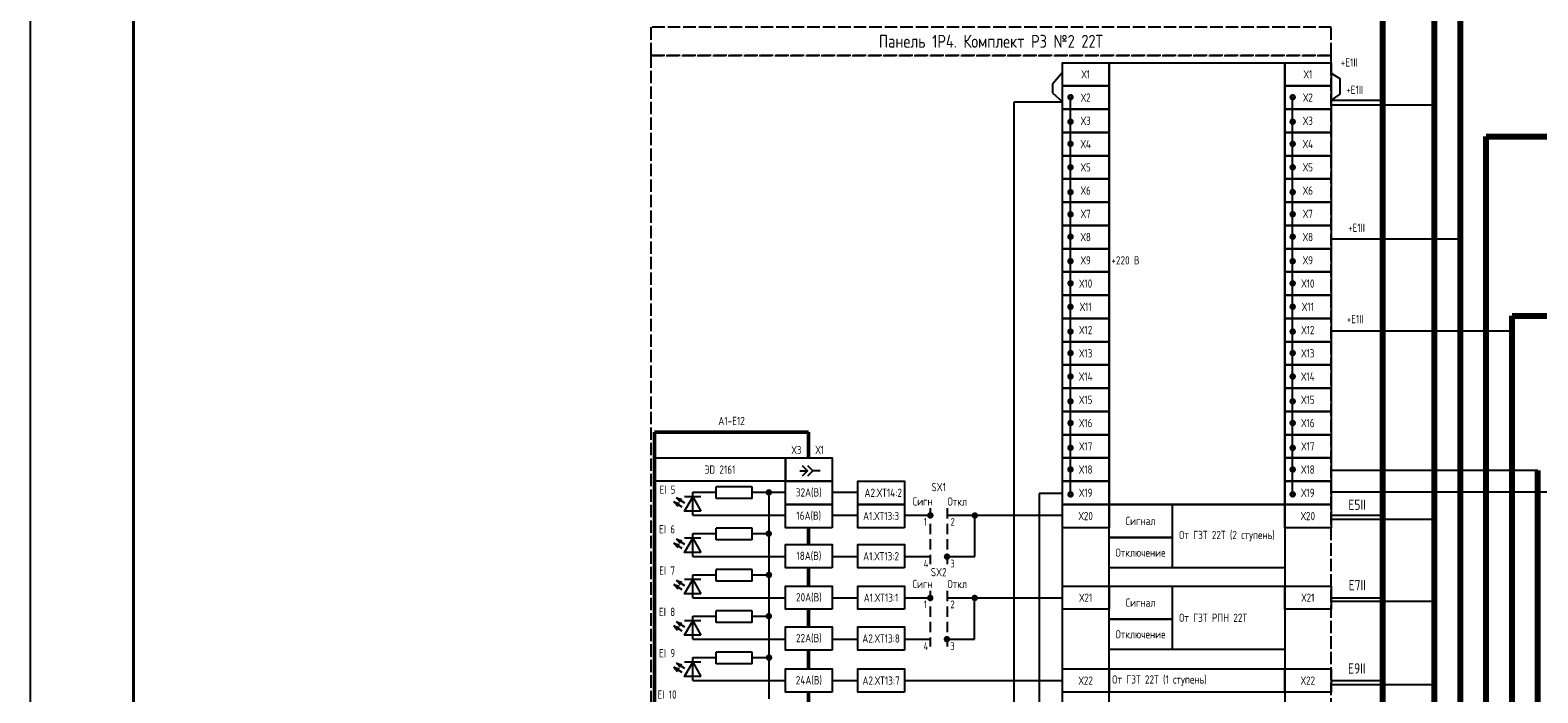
# Model space of a CAD drawing. Header units: millimetres. Extents: x 616 to 6196, y 2487 to 5711.
# Tile 25 of 46: x 2796 to 3087, y 5287 to 5416. Entities that reach past the tile are written whole.
import ezdxf

# ---------------------------------------------------------------- set-up
doc = ezdxf.new("R2010")
doc.units = ezdxf.units.MM
doc.linetypes.add('ACAD_ISO02W100', pattern=[15, 12, -3])
doc.linetypes.add('JIS_02_2.0', pattern=[3, 2, -1])
doc.styles.add('SIMPLEX', font='GOST.ttf', dxfattribs={"height": 5})

msp = doc.modelspace()

# ---------------------------------------------------------------- linework, layer by layer
at = {"lineweight": -2}
msp.add_line((2795.65, 5711.04), (2795.65, 5117.04), dxfattribs=at)
at = {"lineweight": 40}
msp.add_line((2815.65, 5706.04), (2815.65, 5122.04), dxfattribs=at)
at = {"color": 3, "lineweight": 80}
msp.add_line((3057.47, 5147.02), (3057.47, 5678.26), dxfattribs=at)
at = {"lineweight": 80}
for p, q in [((3067.47, 5265.53), (3067.47, 5625.02)), ((3072.47, 5257.15), (3072.47, 5479.29)), ((3077.47, 5179.88), (3077.47, 5394.96)), ((3077.47, 5394.96), (3207.76, 5394.96)), ((3082.47, 5209.61), (3082.47, 5360.23)), ((3082.47, 5360.23), (3207.76, 5360.23)), ((3087.47, 5170.09), (3087.47, 5330.29))]:
    msp.add_line(p, q, dxfattribs=at)
for p, q in [((2995.47, 5407.33), (2993.5, 5405.12)), ((2993.5, 5405.12), (2993.5, 5403.41)), ((3047.47, 5407.25), (3049.13, 5406.22)), ((3049.13, 5406.22), (3049.13, 5403.14)), ((2986.12, 5155.02), (2986.12, 5401.71)), ((2986.12, 5401.71), (2995.47, 5401.71)), ((2993.5, 5403.41), (2995.47, 5401.71)), ((2997.01, 5384.25), (2997.01, 5402.57)), ((3040.01, 5384.25), (3040.01, 5402.57)), ((3049.13, 5403.14), (3047.47, 5401.97)), ((3047.47, 5401.09), (3067.47, 5401.09)), ((2997.01, 5357.25), (2997.01, 5384.2)), ((3040.01, 5357.25), (3040.01, 5384.2)), ((3047.47, 5375.18), (3072.47, 5375.18)), ((2997.01, 5325.7), (2997.01, 5357.2)), ((3040.01, 5325.7), (3040.01, 5357.2)), ((3047.47, 5357.33), (3082.47, 5357.33)), ((2944.63, 5330.27), (2946.12, 5330.27)), ((2948.57, 5330.27), (2947.16, 5330.27)), ((3087.47, 5330.29), (3047.47, 5330.29)), ((2923.89, 5321.64), (2923.89, 5326.11)), ((2923.89, 5326.11), (2928.4, 5326.11)), ((2928.4, 5324.92), (2928.4, 5327.16)), ((2935.4, 5327.16), (2928.4, 5327.16)), ((2935.4, 5324.92), (2935.4, 5327.16)), ((2935.4, 5326.11), (2941.87, 5326.11)), ((2938.63, 5326.11), (2938.63, 5286.11)), ((2950.87, 5326.11), (2955.85, 5326.11)), ((2995.47, 5325.88), (2990.93, 5325.88)), ((2990.93, 5325.88), (2990.93, 5147.02)), ((3047.47, 5326.21), (3092.47, 5326.21)), ((2925.49, 5325.24), (2922.29, 5325.24)), ((2935.4, 5324.92), (2928.4, 5324.92)), ((2923.89, 5321.64), (2941.87, 5321.64)), ((2950.87, 5321.64), (2955.85, 5321.64)), ((2964.85, 5321.64), (2969.85, 5321.64)), ((2973.12, 5321.64), (2995.47, 5321.64)), ((2978.48, 5313.64), (2978.48, 5321.64)), ((3047.47, 5320.91), (3067.47, 5320.91)), ((2925.49, 5317.24), (2922.29, 5317.24)), ((2923.89, 5313.64), (2923.89, 5318.11)), ((2923.89, 5318.11), (2928.4, 5318.11)), ((2928.4, 5316.92), (2928.4, 5319.16)), ((2935.4, 5319.16), (2928.4, 5319.16)), ((2935.4, 5316.92), (2928.4, 5316.92)), ((2935.4, 5316.92), (2935.4, 5319.16)), ((2935.4, 5318.11), (2938.63, 5318.11)), ((2995.47, 5149.28), (2995.47, 5319.25)), ((3004.47, 5149.28), (3004.47, 5319.25)), ((3038.47, 5319.26), (3038.47, 5149.28)), ((2923.89, 5313.64), (2941.87, 5313.64)), ((2928.4, 5308.92), (2928.4, 5311.16)), ((2935.4, 5311.16), (2928.4, 5311.16)), ((2935.4, 5308.92), (2935.4, 5311.16)), ((2950.87, 5313.64), (2955.85, 5313.64)), ((2964.85, 5313.64), (2969.85, 5313.64)), ((2973.13, 5313.64), (2978.48, 5313.64)), ((2925.49, 5309.24), (2922.29, 5309.24)), ((2923.89, 5305.64), (2923.89, 5310.11)), ((2923.89, 5310.11), (2928.4, 5310.11)), ((2935.4, 5308.92), (2928.4, 5308.92)), ((2935.4, 5310.11), (2938.63, 5310.11)), ((2923.89, 5305.64), (2941.87, 5305.64)), ((2950.87, 5305.64), (2955.85, 5305.64)), ((2964.85, 5305.64), (2969.87, 5305.65)), ((2973.11, 5305.65), (2995.47, 5305.67)), ((2978.46, 5297.67), (2978.46, 5305.67)), ((2928.4, 5300.92), (2928.4, 5303.16)), ((2935.4, 5303.15), (2928.4, 5303.15)), ((2935.4, 5300.92), (2935.4, 5303.15)), ((3047.47, 5305), (3067.47, 5305)), ((2925.49, 5301.24), (2922.29, 5301.24)), ((2923.89, 5297.64), (2923.89, 5302.11)), ((2923.89, 5302.11), (2928.4, 5302.11)), ((2935.4, 5300.92), (2928.4, 5300.92)), ((2935.4, 5302.11), (2938.63, 5302.11)), ((2923.89, 5297.64), (2941.87, 5297.64)), ((2950.87, 5297.64), (2955.85, 5297.64)), ((2964.85, 5297.64), (2969.83, 5297.64)), ((2973.11, 5297.67), (2978.46, 5297.67)), ((2923.89, 5289.64), (2923.89, 5294.11)), ((2923.89, 5294.11), (2928.4, 5294.11)), ((2928.4, 5292.92), (2928.4, 5295.16)), ((2935.4, 5295.15), (2928.4, 5295.15)), ((2935.4, 5292.92), (2935.4, 5295.15)), ((2935.4, 5294.11), (2938.63, 5294.11)), ((2925.49, 5293.24), (2922.29, 5293.24)), ((2935.4, 5292.92), (2928.4, 5292.92)), ((2923.89, 5289.64), (2941.87, 5289.64)), ((2950.87, 5289.64), (2955.85, 5289.64)), ((2964.85, 5289.64), (2995.47, 5289.64)), ((3047.47, 5288.88), (3067.47, 5288.88))]:
    msp.add_line(p, q)
at = {"color": 3}
for p, q in [((3047.47, 5401.97), (3057.47, 5401.97)), ((3047.47, 5321.64), (3057.47, 5321.64)), ((3047.47, 5305.67), (3057.47, 5305.67)), ((3047.47, 5289.64), (3057.47, 5289.64))]:
    msp.add_line(p, q, dxfattribs=at)
at = {"lineweight": 50}
for p, q in [((2916.52, 5337.75), (2916.52, 5141.37)), ((2946.29, 5337.75), (2916.52, 5337.75)), ((2946.29, 5332.75), (2946.29, 5337.75)), ((2946.29, 5315.97), (2946.29, 5319.25)), ((2946.29, 5307.95), (2946.29, 5311.47)), ((2946.29, 5300.05), (2946.29, 5303.45)), ((2946.29, 5291.9), (2946.29, 5295.55)), ((2946.29, 5283.99), (2946.29, 5287.4))]:
    msp.add_line(p, q, dxfattribs=at)
at = {"linetype": 'Continuous'}
for p, q in [((2921.84, 5323.2), (2920.22, 5324.24)), ((2920.22, 5324.24), (2920.98, 5323.42)), ((2920.22, 5324.24), (2921.28, 5323.9)), ((2922.36, 5324.02), (2920.74, 5325.05)), ((2920.74, 5325.05), (2921.49, 5324.24)), ((2920.74, 5325.05), (2921.8, 5324.71)), ((2922.36, 5316.02), (2920.74, 5317.05)), ((2920.74, 5317.05), (2921.49, 5316.24)), ((2920.74, 5317.05), (2921.8, 5316.71)), ((2921.84, 5315.2), (2920.22, 5316.24)), ((2920.22, 5316.24), (2920.98, 5315.42)), ((2920.22, 5316.24), (2921.28, 5315.9)), ((2921.84, 5307.2), (2920.22, 5308.24)), ((2920.22, 5308.24), (2920.98, 5307.42)), ((2920.22, 5308.24), (2921.28, 5307.9)), ((2922.36, 5308.02), (2920.74, 5309.05)), ((2920.74, 5309.05), (2921.49, 5308.24)), ((2920.74, 5309.05), (2921.8, 5308.71)), ((2921.84, 5299.2), (2920.22, 5300.24)), ((2920.22, 5300.24), (2920.97, 5299.42)), ((2920.22, 5300.24), (2921.28, 5299.9)), ((2922.36, 5300.02), (2920.74, 5301.05)), ((2920.74, 5301.05), (2921.49, 5300.24)), ((2920.74, 5301.05), (2921.79, 5300.71)), ((2921.84, 5291.2), (2920.22, 5292.24)), ((2920.22, 5292.24), (2920.97, 5291.42)), ((2920.22, 5292.24), (2921.28, 5291.9)), ((2922.36, 5292.02), (2920.74, 5293.05)), ((2920.74, 5293.05), (2921.49, 5292.24)), ((2920.74, 5293.05), (2921.79, 5292.71))]:
    msp.add_line(p, q, dxfattribs=at)
at = {"linetype": 'JIS_02_2.0'}
for p, q in [((2969.85, 5323), (2969.85, 5312.2)), ((2973.13, 5323), (2973.13, 5312.2)), ((2969.83, 5307.02), (2969.83, 5296.23)), ((2973.11, 5307.02), (2973.11, 5296.23))]:
    msp.add_line(p, q, dxfattribs=at)
at = {"color": 32, "linetype": 'ACAD_ISO02W100', "ltscale": 0.2, "true_color": 0xcd6928}
for points in [[(3047.47, 5416.11), (3047.47, 5416.11), (2915.76, 5416.11), (2915.76, 5410.67), (3047.47, 5410.67), (3047.47, 5416.11)], [(3047.47, 5408.25), (3047.47, 5410.67), (2915.76, 5410.67), (2915.76, 5139.82), (3047.47, 5139.82), (3047.47, 5408.25)]]:
    msp.add_lwpolyline(points, dxfattribs=at)
for points in [[(3004.47, 5404.75), (2995.47, 5404.75), (2995.47, 5409.25), (3004.47, 5409.25)], [(3038.47, 5323.76), (3004.47, 5323.76), (3004.47, 5409.25), (3038.47, 5409.25)], [(3047.47, 5404.75), (3038.47, 5404.75), (3038.47, 5409.25), (3047.47, 5409.25)], [(3004.47, 5400.25), (2995.47, 5400.25), (2995.47, 5404.75), (3004.47, 5404.75)], [(3047.47, 5400.25), (3038.47, 5400.25), (3038.47, 5404.75), (3047.47, 5404.75)], [(3004.47, 5395.75), (2995.47, 5395.75), (2995.47, 5400.25), (3004.47, 5400.25)], [(3047.47, 5395.75), (3038.47, 5395.75), (3038.47, 5400.25), (3047.47, 5400.25)], [(3004.47, 5391.25), (2995.47, 5391.25), (2995.47, 5395.75), (3004.47, 5395.75)], [(3047.47, 5391.25), (3038.47, 5391.25), (3038.47, 5395.75), (3047.47, 5395.75)], [(3004.47, 5386.75), (2995.47, 5386.75), (2995.47, 5391.25), (3004.47, 5391.25)], [(3047.47, 5386.75), (3038.47, 5386.75), (3038.47, 5391.25), (3047.47, 5391.25)], [(3004.47, 5382.25), (2995.47, 5382.25), (2995.47, 5386.75), (3004.47, 5386.75)], [(3047.47, 5382.25), (3038.47, 5382.25), (3038.47, 5386.75), (3047.47, 5386.75)], [(3004.47, 5377.75), (2995.47, 5377.75), (2995.47, 5382.25), (3004.47, 5382.25)], [(3047.47, 5377.75), (3038.47, 5377.75), (3038.47, 5382.25), (3047.47, 5382.25)], [(3004.47, 5373.25), (2995.47, 5373.25), (2995.47, 5377.75), (3004.47, 5377.75)], [(3047.47, 5373.25), (3038.47, 5373.25), (3038.47, 5377.75), (3047.47, 5377.75)], [(3004.47, 5368.75), (2995.47, 5368.75), (2995.47, 5373.25), (3004.47, 5373.25)], [(3047.47, 5368.75), (3038.47, 5368.75), (3038.47, 5373.25), (3047.47, 5373.25)], [(3004.47, 5364.25), (2995.47, 5364.25), (2995.47, 5368.75), (3004.47, 5368.75)], [(3047.47, 5364.25), (3038.47, 5364.25), (3038.47, 5368.75), (3047.47, 5368.75)], [(3004.47, 5359.75), (2995.47, 5359.75), (2995.47, 5364.25), (3004.47, 5364.25)], [(3047.47, 5359.75), (3038.47, 5359.75), (3038.47, 5364.25), (3047.47, 5364.25)], [(3004.47, 5355.25), (2995.47, 5355.25), (2995.47, 5359.75), (3004.47, 5359.75)], [(3047.47, 5355.25), (3038.47, 5355.25), (3038.47, 5359.75), (3047.47, 5359.75)], [(3004.47, 5350.75), (2995.47, 5350.75), (2995.47, 5355.25), (3004.47, 5355.25)], [(3047.47, 5350.75), (3038.47, 5350.75), (3038.47, 5355.25), (3047.47, 5355.25)], [(3004.47, 5346.25), (2995.47, 5346.25), (2995.47, 5350.75), (3004.47, 5350.75)], [(3047.47, 5346.25), (3038.47, 5346.25), (3038.47, 5350.75), (3047.47, 5350.75)], [(3004.47, 5341.75), (2995.47, 5341.75), (2995.47, 5346.25), (3004.47, 5346.25)], [(3047.47, 5341.75), (3038.47, 5341.75), (3038.47, 5346.25), (3047.47, 5346.25)], [(3004.47, 5337.25), (2995.47, 5337.25), (2995.47, 5341.75), (3004.47, 5341.75)], [(3047.47, 5337.25), (3038.47, 5337.25), (3038.47, 5341.75), (3047.47, 5341.75)], [(3004.47, 5332.75), (2995.47, 5332.75), (2995.47, 5337.25), (3004.47, 5337.25)], [(3047.47, 5332.75), (3038.47, 5332.75), (3038.47, 5337.25), (3047.47, 5337.25)], [(2941.85, 5328.25), (2916.52, 5328.25), (2916.52, 5332.75), (2941.85, 5332.75)], [(2950.85, 5328.25), (2941.85, 5328.25), (2941.85, 5332.75), (2950.85, 5332.75)], [(3004.47, 5328.25), (2995.47, 5328.25), (2995.47, 5332.75), (3004.47, 5332.75)], [(3047.47, 5328.25), (3038.47, 5328.25), (3038.47, 5332.75), (3047.47, 5332.75)], [(2950.85, 5323.75), (2941.85, 5323.75), (2941.85, 5328.25), (2950.85, 5328.25)], [(2964.85, 5323.75), (2955.85, 5323.75), (2955.85, 5328.25), (2964.85, 5328.25)], [(3004.47, 5323.75), (2995.47, 5323.75), (2995.47, 5328.25), (3004.47, 5328.25)], [(3047.47, 5323.75), (3038.47, 5323.75), (3038.47, 5328.25), (3047.47, 5328.25)], [(2925.49, 5322.46), (2922.29, 5322.46), (2923.89, 5325.24)], [(2950.85, 5319.25), (2941.85, 5319.25), (2941.85, 5323.75), (2950.85, 5323.75)], [(2964.85, 5319.25), (2955.85, 5319.25), (2955.85, 5323.75), (2964.85, 5323.75)], [(3004.47, 5319.25), (2995.47, 5319.25), (2995.47, 5323.75), (3004.47, 5323.75)], [(3038.47, 5311.48), (3004.47, 5311.48), (3004.47, 5323.76), (3038.47, 5323.76)], [(3016.66, 5317.36), (3004.47, 5317.36), (3004.47, 5323.75), (3016.66, 5323.75)], [(3047.47, 5319.25), (3038.47, 5319.25), (3038.47, 5323.75), (3047.47, 5323.75)], [(2925.49, 5314.46), (2922.29, 5314.46), (2923.89, 5317.24)], [(3016.66, 5311.48), (3004.47, 5311.48), (3004.47, 5317.36), (3016.66, 5317.36)], [(2950.87, 5311.47), (2941.87, 5311.47), (2941.87, 5315.97), (2950.87, 5315.97)], [(2964.85, 5311.47), (2955.85, 5311.47), (2955.85, 5315.97), (2964.85, 5315.97)], [(2925.49, 5306.46), (2922.29, 5306.46), (2923.89, 5309.24)], [(2950.87, 5303.45), (2941.87, 5303.45), (2941.87, 5307.95), (2950.87, 5307.95)], [(2964.85, 5303.45), (2955.85, 5303.45), (2955.85, 5307.95), (2964.85, 5307.95)], [(3004.47, 5303.45), (2995.47, 5303.45), (2995.47, 5307.95), (3004.47, 5307.95)], [(3038.47, 5295.67), (3004.47, 5295.67), (3004.47, 5307.95), (3038.47, 5307.95)], [(3016.66, 5301.56), (3004.47, 5301.56), (3004.47, 5307.94), (3016.66, 5307.94)], [(3047.47, 5303.45), (3038.47, 5303.45), (3038.47, 5307.95), (3047.47, 5307.95)], [(2925.49, 5298.46), (2922.29, 5298.46), (2923.89, 5301.24)], [(2950.87, 5295.55), (2941.87, 5295.55), (2941.87, 5300.05), (2950.87, 5300.05)], [(2964.85, 5295.55), (2955.85, 5295.55), (2955.85, 5300.05), (2964.85, 5300.05)], [(3016.66, 5295.67), (3004.47, 5295.67), (3004.47, 5301.56), (3016.66, 5301.56)], [(2925.49, 5290.46), (2922.29, 5290.46), (2923.89, 5293.24)], [(2950.87, 5287.4), (2941.87, 5287.4), (2941.87, 5291.9), (2950.87, 5291.9)], [(2964.85, 5287.4), (2955.85, 5287.4), (2955.85, 5291.9), (2964.85, 5291.9)], [(3004.47, 5287.4), (2995.47, 5287.4), (2995.47, 5291.9), (3004.47, 5291.9)], [(3038.47, 5287.4), (3004.47, 5287.4), (3004.47, 5291.9), (3038.47, 5291.9)], [(3047.47, 5287.4), (3038.47, 5287.4), (3038.47, 5291.9), (3047.47, 5291.9)]]:
    msp.add_lwpolyline(points, close=True)
at = {"const_width": 0.5}
for points in [[(2997.39, 5402.57, -1), (2996.64, 5402.57, -1)], [(3040.39, 5402.57, -1), (3039.64, 5402.57, -1)], [(2997.39, 5397.83, -1), (2996.64, 5397.83, -1)], [(3040.39, 5397.83, -1), (3039.64, 5397.83, -1)], [(2997.39, 5393.55, -1), (2996.64, 5393.55, -1)], [(3040.39, 5393.54, -1), (3039.64, 5393.54, -1)], [(2997.39, 5389.01, -1), (2996.64, 5389.01, -1)], [(3040.39, 5389.01, -1), (3039.64, 5389.01, -1)], [(2997.39, 5384.2, -1), (2996.64, 5384.2, -1)], [(3040.39, 5384.2, -1), (3039.64, 5384.2, -1)], [(2997.39, 5379.9, -1), (2996.64, 5379.9, -1)], [(3040.39, 5379.93, -1), (3039.64, 5379.93, -1)], [(2997.39, 5375.57, -1), (2996.64, 5375.57, -1)], [(3040.39, 5375.57, -1), (3039.64, 5375.57, -1)], [(2997.39, 5370.83, -1), (2996.64, 5370.83, -1)], [(3040.39, 5370.83, -1), (3039.64, 5370.83, -1)], [(2997.39, 5366.55, -1), (2996.64, 5366.55, -1)], [(3040.39, 5366.54, -1), (3039.64, 5366.54, -1)], [(2997.39, 5362.01, -1), (2996.64, 5362.01, -1)], [(3040.39, 5362.01, -1), (3039.64, 5362.01, -1)], [(2997.39, 5357.2, -1), (2996.64, 5357.2, -1)], [(3040.39, 5357.2, -1), (3039.64, 5357.2, -1)], [(2997.39, 5353.05, -1), (2996.64, 5353.05, -1)], [(3040.39, 5353.05, -1), (3039.64, 5353.05, -1)], [(2997.39, 5348.51, -1), (2996.64, 5348.51, -1)], [(3040.39, 5348.51, -1), (3039.64, 5348.51, -1)], [(2997.39, 5343.7, -1), (2996.64, 5343.7, -1)], [(3040.39, 5343.7, -1), (3039.64, 5343.7, -1)], [(2997.39, 5339.51, -1), (2996.64, 5339.51, -1)], [(3040.39, 5339.51, -1), (3039.64, 5339.51, -1)], [(2997.39, 5334.7, -1), (2996.64, 5334.7, -1)], [(3040.39, 5334.7, -1), (3039.64, 5334.7, -1)], [(2997.39, 5330.51, -1), (2996.64, 5330.51, -1)], [(3040.39, 5330.51, -1), (3039.64, 5330.51, -1)], [(2939, 5326.08, -1), (2938.25, 5326.08, -1)], [(2997.39, 5325.7, -1), (2996.64, 5325.7, -1)], [(3040.39, 5325.7, -1), (3039.64, 5325.7, -1)], [(2970.26, 5321.63, -1), (2969.51, 5321.63, -1)], [(2978.87, 5321.61, -1), (2978.12, 5321.61, -1)], [(2938.98, 5318.09, -1), (2938.23, 5318.09, -1)], [(2973.49, 5313.64, -1), (2972.74, 5313.64, -1)], [(2939.02, 5310.11, -1), (2938.27, 5310.11, -1)], [(2970.24, 5305.65, -1), (2969.49, 5305.65, -1)], [(2978.85, 5305.64, -1), (2978.1, 5305.64, -1)], [(2938.99, 5302.12, -1), (2938.24, 5302.12, -1)], [(2973.47, 5297.67, -1), (2972.72, 5297.67, -1)], [(2939.03, 5294.11, -1), (2938.28, 5294.11, -1)]]:
    msp.add_lwpolyline(points, format="xyb", close=True, dxfattribs=at)
for points in [[(2945.09, 5331.31), (2946.12, 5330.27), (2945.09, 5329.24)], [(2946.12, 5331.31), (2947.16, 5330.27), (2946.12, 5329.24)]]:
    msp.add_lwpolyline(points)

# ---------------------------------------------------------------- texts
at = {"style": 'SIMPLEX'}
for s, insert, char_height, width, attachment_point in [('Панель 1Р4. Комплект РЗ №2 22Т', (2981.61, 5413.39), 2.5, 131.7047, 5), ('+E1II', (3050.97, 5409.3), 1.6, 7, 5), ('Х1', (2999.97, 5407), 1.6, 9, 5), ('Х1', (3042.97, 5407), 1.6, 9, 5), ('+E1II', (3052.02, 5404), 1.6, 7, 5), ('Х2', (2999.97, 5402.5), 1.6, 9, 5), ('Х2', (3042.97, 5402.5), 1.6, 9, 5), ('Х3', (2999.97, 5398), 1.6, 9, 5), ('Х3', (3042.97, 5398), 1.6, 9, 5), ('Х4', (2999.97, 5393.5), 1.6, 9, 5), ('Х4', (3042.97, 5393.5), 1.6, 9, 5), ('Х5', (2999.97, 5389), 1.6, 9, 5), ('Х5', (3042.97, 5389), 1.6, 9, 5), ('Х6', (2999.97, 5384.5), 1.6, 9, 5), ('Х6', (3042.97, 5384.5), 1.6, 9, 5), ('Х7', (2999.97, 5380), 1.6, 9, 5), ('Х7', (3042.97, 5380), 1.6, 9, 5), ('+E1II', (3052.36, 5377.29), 1.6, 7, 5), ('Х8', (2999.97, 5375.5), 1.6, 9, 5), ('Х8', (3042.97, 5375.5), 1.6, 9, 5), ('Х9', (2999.97, 5371), 1.6, 9, 5), ('\\pxql;+220 В', (3021.31, 5371), 1.6, 32.754, 5), ('Х9', (3042.97, 5371), 1.6, 9, 5), ('Х10', (2999.97, 5366.5), 1.6, 9, 5), ('Х10', (3042.97, 5366.5), 1.6, 9, 5), ('Х11', (2999.97, 5362), 1.6, 9, 5), ('Х11', (3042.97, 5362), 1.6, 9, 5), ('Х12', (2999.97, 5357.5), 1.6, 9, 5), ('Х12', (3042.97, 5357.5), 1.6, 9, 5), ('+E1II', (3052.11, 5359.61), 1.6, 7, 5), ('Х13', (2999.97, 5353), 1.6, 9, 5), ('Х13', (3042.97, 5353), 1.6, 9, 5), ('Х14', (2999.97, 5348.5), 1.6, 9, 5), ('Х14', (3042.97, 5348.5), 1.6, 9, 5), ('Х15', (2999.97, 5344), 1.6, 9, 5), ('Х15', (3042.97, 5344), 1.6, 9, 5), ('A1-E12', (2931.41, 5339.91), 1.6, 29.7746, 5), ('Х16', (2999.97, 5339.5), 1.6, 9, 5), ('Х16', (3042.97, 5339.5), 1.6, 9, 5), ('Х17', (2999.97, 5335), 1.6, 9, 5), ('Х17', (3042.97, 5335), 1.6, 9, 5), ('ЭD 2161', (2929.18, 5330.5), 1.6, 25.3305, 5), ('Х18', (2999.97, 5330.5), 1.6, 9, 5), ('Х18', (3042.97, 5330.5), 1.6, 9, 5), ('EI 5', (2919.01, 5326.6), 1.6, 9, 5), ('32A(B)', (2946.35, 5326), 1.6, 9, 5), (' А2.ХТ14:2', (2960.35, 5326), 1.6, 9, 5), ('SX1', (2971.51, 5327.11), 1.6, 5.202, 5), ('Х19', (2999.97, 5326), 1.6, 9, 5), ('Х19', (3042.97, 5326), 1.6, 9, 5), ('Сигн', (2968.4, 5324.33), 1.6, 9, 5), ('Откл', (2975.1, 5324.31), 1.6, 3.4878, 5), ('Е5II', (3052.47, 5323.7), 2, 9.9991, 5), ('EI 6', (2918.93, 5318.95), 1.6, 9, 5), ('16А(В)', (2946.35, 5321.5), 1.6, 9, 5), ('А1.ХТ13:3', (2960.35, 5321.5), 1.6, 9, 5), ('1', (2968.62, 5320.38), 1.5, 5.832, 4), ('2', (2973.79, 5320.38), 1.5, 5.832, 4), ('Х20', (2999.97, 5321.5), 1.6, 9, 5), ('Сигнал', (3010.56, 5320.56), 1.6, 12.191, 5), ('\\pxql;От ГЗТ 22Т (2 ступень)', (3027.86, 5317.62), 1.6, 19.6569, 5), ('Х20', (3042.97, 5321.5), 1.6, 9, 5), ('18А(В)', (2946.37, 5313.72), 1.6, 9, 5), ('А1.ХТ13:2', (2960.35, 5313.72), 1.6, 9, 5), ('Отключение', (3010.56, 5314.42), 1.6, 12.191, 5), ('EI 7', (2918.93, 5310.95), 1.6, 9, 5), ('4', (2968.6, 5312.29), 1.5, 5.832, 4), ('SX2', (2971.5, 5310.64), 1.6, 5.202, 5), ('3', (2973.76, 5312.29), 1.5, 5.832, 4), ('Сигн', (2968.38, 5308.35), 1.6, 9, 5), ('Откл', (2975.08, 5308.34), 1.6, 3.4878, 5), ('Е7II', (3052.51, 5308.13), 2, 9.9991, 5), ('20А(В)', (2946.37, 5305.7), 1.6, 9, 5), ('А1.ХТ13:1', (2960.35, 5305.7), 1.6, 9, 5), ('1', (2968.61, 5304.41), 1.5, 5.832, 4), ('2', (2973.77, 5304.41), 1.5, 5.832, 4), ('Х21', (2999.97, 5305.7), 1.6, 9, 5), ('Сигнал', (3010.56, 5304.75), 1.6, 12.191, 5), ('Х21', (3042.97, 5305.7), 1.6, 9, 5), ('EI 8', (2918.93, 5302.95), 1.6, 9, 5), ('\\pxql;От ГЗТ РПН 22Т', (3027.86, 5301.81), 1.6, 19.6569, 5), ('Отключение', (3010.56, 5298.61), 1.6, 12.191, 5), ('22А(В)', (2946.37, 5297.8), 1.6, 9, 5), ('А2.ХТ13:8', (2960.35, 5297.8), 1.6, 9, 5), ('4', (2968.58, 5296.32), 1.5, 5.832, 4), ('3', (2973.75, 5296.32), 1.5, 5.832, 4), ('EI 9', (2918.93, 5294.95), 1.6, 9, 5), ('24А(В)', (2946.37, 5289.65), 1.6, 9, 5), ('А2.ХТ13:7', (2960.35, 5289.65), 1.6, 9, 5), ('Х22', (2999.97, 5289.65), 1.6, 9, 5), ('Х22', (3042.97, 5289.65), 1.6, 9, 5), ('Е9II', (3052.42, 5292), 2, 9.9991, 5), ('EI 10', (2918.93, 5286.95), 1.6, 9, 5), ('\\pxql;От ГЗТ 22Т (1 ступень)', (3021.39, 5289.65), 1.6, 32.6019, 5)]:
    msp.add_mtext(s, dxfattribs=dict(at, insert=insert, char_height=char_height, width=width, attachment_point=attachment_point))
at = {"color": 7, "char_height": 1.6, "attachment_point": 5, "style": 'SIMPLEX'}
for s, insert, width in [('Х3', (2943.97, 5334.28), 3.5036), ('Х1', (2948.49, 5334.31), 5.1651)]:
    msp.add_mtext(s, dxfattribs=dict(at, insert=insert, width=width))

doc.saveas('drawing.dxf')
